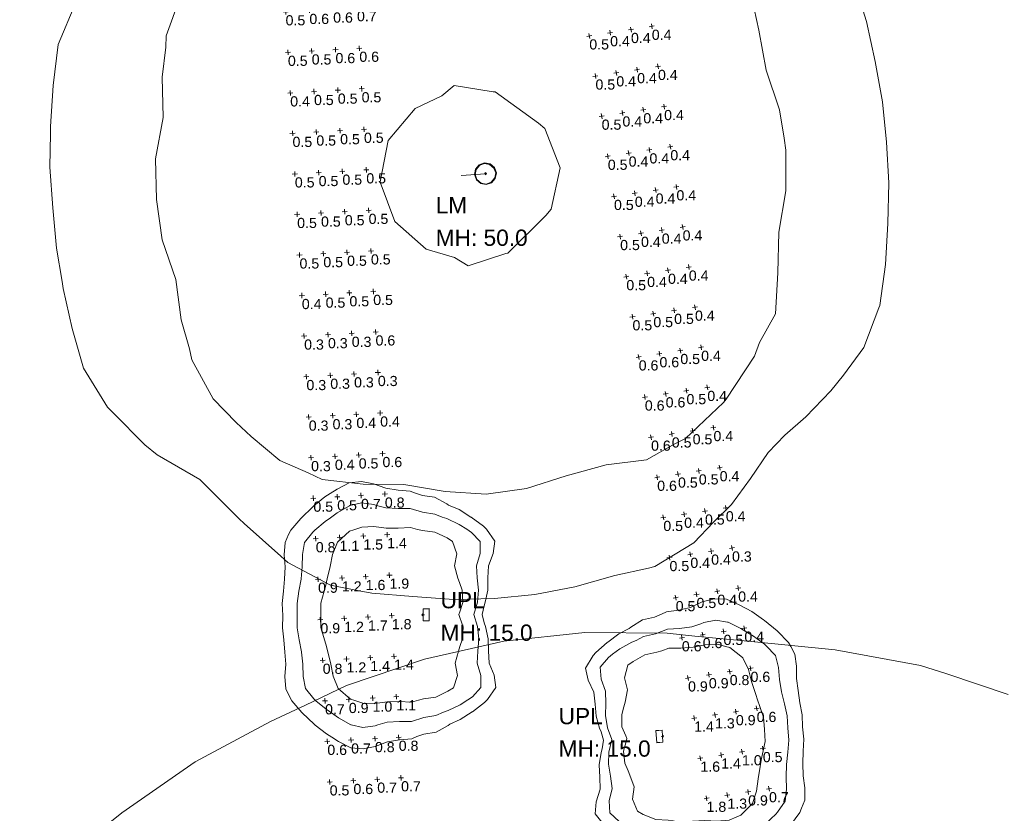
# Model space of a CAD drawing. Extents: x -62 to 9200, y 444 to 4096.
# Tile 26 of 32: x 1755 to 1998, y 3262 to 3457. Entities that reach past the tile are written whole.
import ezdxf

# ---------------------------------------------------------------- set-up
doc = ezdxf.new("R2010")
doc.units = 0
doc.header["$MEASUREMENT"] = 0
for name, color, linetype, lineweight in [('AGI32-Project_1-CALCPTS', 7, 'Continuous', 0), ('AGI32-Project_1-LUMINAIRE', 7, 'Continuous', 0), ('AGI32-Project_1-MARKPOINT', 7, 'Continuous', 0), ('AGI32-Project_1-POLE_PENDANT', 7, 'Continuous', 0), ('AGI32-Project_1-TEMPLATE', 7, 'Continuous', 0)]:
    doc.layers.add(name, color=color, linetype=linetype, lineweight=lineweight)
doc.styles.add('AGI32-Arial', font='arial.ttf')

# ---------------------------------------------------------------- blocks, each defined once
blk = doc.blocks.new('AGI32-IDxl7hnj-Project_1-LUMINAIRE-HM3_Template3')
at = {"layer": 'AGI32-Project_1-TEMPLATE', "color": 1, "linetype": 'ByBlock', "lineweight": 0}
for p, q in [((-40, 223, -100), (-20, 226.01, -100)), ((-20, 226.01, -100), (0, 227.02, -100)), ((0, 227.02, -100), (20, 225.62, -100)), ((20, 225.62, -100), (40, 221.92, -100)), ((-50.84, 220, -100), (-40, 223, -100)), ((40, 221.92, -100), (46.59, 220, -100)), ((-60, 217.53, -100), (-50.84, 220, -100)), ((46.59, 220, -100), (60, 216.27, -100)), ((-80, 211.01, -100), (-60, 217.53, -100)), ((60, 216.27, -100), (80, 210.64, -100)), ((-100, 201.84, -100), (-80, 211.01, -100)), ((80, 210.64, -100), (100, 203.15, -100)), ((-103.32, 200, -100), (-100, 201.84, -100)), ((100, 203.15, -100), (106.01, 200, -100)), ((106.01, 200, -100), (120, 192.35, -100))]:
    blk.add_line(p, q, dxfattribs=at)
blk = doc.blocks.new('AGI32-IDxl7hnj-Project_1-LUMINAIRE-HM3_94')
at = {"layer": 'AGI32-Project_1-TEMPLATE', "color": 7, "linetype": 'ByBlock', "lineweight": 0}
blk.add_blockref('AGI32-IDxl7hnj-Project_1-LUMINAIRE-HM3_Template3', (0, 0), dxfattribs=at)
blk = doc.blocks.new('AGI32-IDxl7hnj-Project_1-LUMINAIRE-UPL_Symbol')
at = {"layer": 'AGI32-Project_1-LUMINAIRE', "color": 7, "linetype": 'ByBlock', "lineweight": 0}
for p, q in [((-0.5, 0.5, 1), (0, 0.5, 1)), ((0, 0.5, 1), (-0.5, 0.5)), ((-0.5, 0.5), (-0.5, 0.5, 1)), ((-0.5, 0.5, 1), (-0.5, 0.5, 1.1)), ((-0.5, 0.5, 1.1), (0, 0.5, 1.1)), ((0, 0.5, 1), (-0.5, 0.5, 1)), ((-0.5, -0.5, 1.1), (-0.5, 0.5, 1.1)), ((-0.5, 0.5, 1.1), (-0.5, 0.5, 1)), ((-0.5, 0.5, 1), (-0.5, -0.5, 1)), ((0, 0.5, 1.1), (-0.5, 0.5, 1.1)), ((-0.5, 0.5, 1.1), (-0.5, -0.5, 1.1)), ((-0.5, -0.49), (-0.5, 0.49)), ((-0.5, 0.49), (0, 0.49)), ((0, 0.49), (-0.5, 0.49)), ((-0.5, 0.49), (0, 0.49, 1)), ((-0.5, -0.49, 1), (-0.5, 0.49, 1)), ((-0.5, 0.49, 1), (-0.5, 0.49)), ((-0.5, 0.49), (-0.5, -0.49)), ((-0.1, 0), (0.1, 0)), ((0, 0.5, 1.1), (0, 0.5, 1)), ((0, 0.5, 1), (0, 0.5, 1.1)), ((0, 0.5, 1.1), (0, -0.5, 1.1)), ((0, -0.5, 1), (0, 0.5, 1)), ((0, -0.5, 1.1), (0, 0.5, 1.1)), ((0, 0.49), (0, 0.49, 1)), ((0, 0.49, 1), (0, -0.49, 1)), ((0, -0.49), (0, 0.49)), ((0, 0.49), (0, -0.49)), ((0, 0.49, 1), (0, 0.49)), ((0, -0.1), (0, 0.1)), ((0, 0.1), (0.1, 0)), ((0, -0.1), (0.1, 0)), ((0, -0.49), (-0.5, -0.49)), ((-0.5, -0.49), (0, -0.49)), ((0, -0.49, 1), (-0.5, -0.49)), ((-0.5, -0.49), (-0.5, -0.49, 1)), ((-0.5, -0.5), (0, -0.5, 1)), ((0, -0.5, 1), (-0.5, -0.5, 1)), ((-0.5, -0.5, 1), (-0.5, -0.5)), ((0, -0.5, 1.1), (-0.5, -0.5, 1.1)), ((-0.5, -0.5, 1.1), (-0.5, -0.5, 1)), ((-0.5, -0.5, 1), (0, -0.5, 1)), ((-0.5, -0.5, 1), (-0.5, -0.5, 1.1)), ((-0.5, -0.5, 1.1), (0, -0.5, 1.1)), ((0, -0.49, 1), (0, -0.49)), ((0, -0.49), (0, -0.49, 1)), ((0, -0.5, 1.1), (0, -0.5, 1)), ((0, -0.5, 1), (0, -0.5, 1.1))]:
    blk.add_line(p, q, dxfattribs=at)
blk = doc.blocks.new('AGI32-IDxl7hnj-Project_1-LUMINAIRE-UPL_100-1')
at = {"layer": 'AGI32-Project_1-LUMINAIRE', "color": 7, "linetype": 'ByBlock', "lineweight": 0, "xscale": 3, "yscale": 3, "zscale": 3}
blk.add_blockref('AGI32-IDxl7hnj-Project_1-LUMINAIRE-UPL_Symbol', (0, 0), dxfattribs=at)
blk = doc.blocks.new('AGI32-IDxl7hnj-Project_1-LUMINAIRE-UPL_100_Labels')
at = {"layer": 'AGI32-Project_1-LUMINAIRE', "color": 7, "linetype": 'ByBlock', "lineweight": 0, "char_height": 4, "attachment_point": 1, "style": 'AGI32-Arial'}
for s, insert in [('UPL', (-25.56, 6.97, 15)), ('MH: 15.0', (-25.56, -1.03, 15))]:
    blk.add_mtext(s, dxfattribs=dict(at, insert=insert))
blk = doc.blocks.new('AGI32-IDxl7hnj-Project_1-LUMINAIRE-UPL_Template4')
at = {"layer": 'AGI32-Project_1-TEMPLATE', "color": 1, "linetype": 'ByBlock', "lineweight": 0}
for p, q in [((9, 31.21, -15), (12, 32.36, -15)), ((12, 32.36, -15), (15, 32.96, -15)), ((15, 32.96, -15), (18, 32.65, -15)), ((18, 32.65, -15), (21, 31.08, -15)), ((-3, 28.92, -15), (0, 29.42, -15)), ((0, 29.42, -15), (1.73, 30, -15)), ((1.73, 30, -15), (3, 30.51, -15)), ((3, 30.51, -15), (6, 30.76, -15)), ((6, 30.76, -15), (9, 31.21, -15)), ((21, 31.08, -15), (22.68, 30, -15)), ((22.68, 30, -15), (24, 29.19, -15)), ((24, 29.19, -15), (26.72, 27, -15)), ((-9, 25.85, -15), (-6.44, 27, -15)), ((-6.44, 27, -15), (-6, 27.32, -15)), ((-6, 27.32, -15), (-3, 28.92, -15)), ((26.72, 27, -15), (27, 26.78, -15)), ((27, 26.78, -15), (29.9, 24, -15)), ((-11.91, 24, -15), (-9, 25.85, -15)), ((-15, 21.71, -15), (-12, 23.96, -15)), ((-12, 23.96, -15), (-11.91, 24, -15)), ((29.9, 24, -15), (30, 23.91, -15)), ((30, 23.91, -15), (32.47, 21, -15)), ((-17.77, 18, -15), (-15.7, 21, -15)), ((-15.7, 21, -15), (-15, 21.71, -15)), ((32.47, 21, -15), (33, 19.94, -15)), ((33, 19.94, -15), (33.9, 18, -15)), ((-17.36, 15, -15), (-17.77, 18, -15)), ((33.9, 18, -15), (34.11, 15, -15)), ((-16.15, 12, -15), (-17.36, 15, -15)), ((34.11, 15, -15), (33.92, 12, -15)), ((-16.01, 9, -15), (-16.15, 12, -15)), ((33.92, 12, -15), (34.08, 9, -15)), ((-15.99, 6, -15), (-16.01, 9, -15)), ((34.08, 9, -15), (34.34, 6, -15)), ((-15.31, 3, -15), (-15.99, 6, -15)), ((34.34, 6, -15), (34.67, 3, -15)), ((-15, 2.09, -15), (-15.31, 3, -15)), ((34.67, 3, -15), (34.54, 0, -15)), ((-14.52, 0, -15), (-15, 2.09, -15)), ((-15, -2.09, -15), (-14.52, 0, -15)), ((34.54, 0, -15), (34.67, -3, -15)), ((-15.31, -3, -15), (-15, -2.09, -15)), ((-15.99, -6, -15), (-15.31, -3, -15)), ((34.67, -3, -15), (34.34, -6, -15)), ((-16.01, -9, -15), (-15.99, -6, -15)), ((34.34, -6, -15), (34.08, -9, -15)), ((-16.15, -12, -15), (-16.01, -9, -15)), ((34.08, -9, -15), (33.92, -12, -15)), ((-17.36, -15, -15), (-16.15, -12, -15)), ((33.92, -12, -15), (34.11, -15, -15)), ((-17.77, -18, -15), (-17.36, -15, -15)), ((34.11, -15, -15), (33.9, -18, -15)), ((-15.7, -21, -15), (-17.77, -18, -15)), ((33.9, -18, -15), (33, -19.94, -15)), ((-15, -21.71, -15), (-15.7, -21, -15)), ((-12, -23.96, -15), (-15, -21.71, -15)), ((32.47, -21, -15), (30, -23.91, -15)), ((33, -19.94, -15), (32.47, -21, -15)), ((-11.91, -24, -15), (-12, -23.96, -15)), ((-9, -25.85, -15), (-11.91, -24, -15)), ((29.9, -24, -15), (27, -26.78, -15)), ((30, -23.91, -15), (29.9, -24, -15)), ((-6.44, -27, -15), (-9, -25.85, -15)), ((-6, -27.32, -15), (-6.44, -27, -15)), ((-3, -28.92, -15), (-6, -27.32, -15)), ((0, -29.42, -15), (-3, -28.92, -15)), ((26.72, -27, -15), (24, -29.19, -15)), ((27, -26.78, -15), (26.72, -27, -15)), ((1.73, -30, -15), (0, -29.42, -15)), ((3, -30.51, -15), (1.73, -30, -15)), ((6, -30.76, -15), (3, -30.51, -15)), ((9, -31.21, -15), (6, -30.76, -15)), ((12, -32.36, -15), (9, -31.21, -15)), ((21, -31.08, -15), (18, -32.65, -15)), ((22.68, -30, -15), (21, -31.08, -15)), ((24, -29.19, -15), (22.68, -30, -15)), ((15, -32.96, -15), (12, -32.36, -15)), ((18, -32.65, -15), (15, -32.96, -15))]:
    blk.add_line(p, q, dxfattribs=at)
at = {"layer": 'AGI32-Project_1-TEMPLATE', "color": 5, "linetype": 'ByBlock', "lineweight": 0}
for p, q in [((9, 26.43, -15), (11.31, 27, -15)), ((11.31, 27, -15), (12, 27.26, -15)), ((12, 27.26, -15), (15, 27.67, -15)), ((15, 27.67, -15), (17.88, 27, -15)), ((17.88, 27, -15), (18, 26.98, -15)), ((18, 26.98, -15), (21, 25.23, -15)), ((-4.85, 24, -15), (-3, 24.79, -15)), ((-3, 24.79, -15), (0, 25.27, -15)), ((0, 25.27, -15), (3, 26.24, -15)), ((3, 26.24, -15), (6, 26.22, -15)), ((6, 26.22, -15), (9, 26.43, -15)), ((21, 25.23, -15), (22.68, 24, -15)), ((-10.91, 21, -15), (-9, 22.22, -15)), ((-9, 22.22, -15), (-6, 23.65, -15)), ((-6, 23.65, -15), (-4.85, 24, -15)), ((22.68, 24, -15), (24, 23.12, -15)), ((24, 23.12, -15), (26.56, 21, -15)), ((-14.14, 18, -15), (-12, 20.24, -15)), ((-12, 20.24, -15), (-10.91, 21, -15)), ((26.56, 21, -15), (27, 20.53, -15)), ((27, 20.53, -15), (29.11, 18, -15)), ((-14.14, 15, -15), (-14.14, 18, -15)), ((29.11, 18, -15), (29.62, 15, -15)), ((-13.21, 12, -15), (-14.14, 15, -15)), ((29.62, 15, -15), (29.71, 12, -15)), ((-13.38, 9, -15), (-13.21, 12, -15)), ((29.71, 12, -15), (29.99, 9, -15)), ((-13.68, 6, -15), (-13.38, 9, -15)), ((29.99, 9, -15), (30, 8.94, -15)), ((30, 8.94, -15), (30.55, 6, -15)), ((-13.39, 3, -15), (-13.68, 6, -15)), ((30.55, 6, -15), (31.02, 3, -15)), ((-12.46, 0, -15), (-13.39, 3, -15)), ((31.02, 3, -15), (30.98, 0, -15)), ((-13.39, -3, -15), (-12.46, 0, -15)), ((30.98, 0, -15), (31.02, -3, -15)), ((-13.68, -6, -15), (-13.39, -3, -15)), ((31.02, -3, -15), (30.55, -6, -15)), ((-13.38, -9, -15), (-13.68, -6, -15)), ((30.55, -6, -15), (30, -8.94, -15)), ((-13.21, -12, -15), (-13.38, -9, -15)), ((29.99, -9, -15), (29.71, -12, -15)), ((30, -8.94, -15), (29.99, -9, -15)), ((-14.14, -15, -15), (-13.21, -12, -15)), ((29.71, -12, -15), (29.62, -15, -15)), ((-14.14, -18, -15), (-14.14, -15, -15)), ((29.62, -15, -15), (29.11, -18, -15)), ((-12, -20.24, -15), (-14.14, -18, -15)), ((29.11, -18, -15), (27, -20.53, -15)), ((-10.91, -21, -15), (-12, -20.24, -15)), ((-9, -22.22, -15), (-10.91, -21, -15)), ((26.56, -21, -15), (24, -23.12, -15)), ((27, -20.53, -15), (26.56, -21, -15)), ((-6, -23.65, -15), (-9, -22.22, -15)), ((-4.85, -24, -15), (-6, -23.65, -15)), ((-3, -24.79, -15), (-4.85, -24, -15)), ((22.68, -24, -15), (21, -25.23, -15)), ((24, -23.12, -15), (22.68, -24, -15)), ((0, -25.27, -15), (-3, -24.79, -15)), ((3, -26.24, -15), (0, -25.27, -15)), ((6, -26.22, -15), (3, -26.24, -15)), ((9, -26.43, -15), (6, -26.22, -15)), ((11.31, -27, -15), (9, -26.43, -15)), ((21, -25.23, -15), (18, -26.98, -15)), ((12, -27.26, -15), (11.31, -27, -15)), ((15, -27.67, -15), (12, -27.26, -15)), ((17.88, -27, -15), (15, -27.67, -15)), ((18, -26.98, -15), (17.88, -27, -15))]:
    blk.add_line(p, q, dxfattribs=at)
at = {"layer": 'AGI32-Project_1-TEMPLATE', "color": 3, "linetype": 'ByBlock', "lineweight": 0}
for p, q in [((-6, 18.88, -15), (-3, 20.31, -15)), ((-3, 20.31, -15), (0, 20.73, -15)), ((0, 20.73, -15), (1.25, 21, -15)), ((1.25, 21, -15), (3, 21.53, -15)), ((3, 21.53, -15), (6, 21.35, -15)), ((6, 21.35, -15), (9, 21.37, -15)), ((9, 21.37, -15), (12, 21.78, -15)), ((12, 21.78, -15), (15, 21.7, -15)), ((15, 21.7, -15), (16.98, 21, -15)), ((16.98, 21, -15), (18, 20.69, -15)), ((18, 20.69, -15), (21, 18.01, -15)), ((-8.36, 15, -15), (-7.35, 18, -15)), ((-7.35, 18, -15), (-6, 18.88, -15)), ((21, 18.01, -15), (21.01, 18, -15)), ((21.01, 18, -15), (22.24, 15, -15)), ((-7.79, 12, -15), (-8.36, 15, -15)), ((22.24, 15, -15), (22.8, 12, -15)), ((-8.62, 9, -15), (-7.79, 12, -15)), ((22.8, 12, -15), (23.55, 9, -15)), ((-9.64, 6, -15), (-9, 7.9, -15)), ((-9, 7.9, -15), (-8.62, 9, -15)), ((23.55, 9, -15), (24, 7.12, -15)), ((-9.82, 3, -15), (-9.64, 6, -15)), ((24, 7.12, -15), (24.33, 6, -15)), ((24.33, 6, -15), (25.17, 3, -15)), ((-9, 0.69, -15), (-9.82, 3, -15)), ((25.17, 3, -15), (25.18, 0, -15)), ((-8.78, 0, -15), (-9, 0.69, -15)), ((-9, -0.69, -15), (-8.78, 0, -15)), ((25.18, 0, -15), (25.17, -3, -15)), ((-9.82, -3, -15), (-9, -0.69, -15)), ((-9.64, -6, -15), (-9.82, -3, -15)), ((25.17, -3, -15), (24.33, -6, -15)), ((-9, -7.9, -15), (-9.64, -6, -15)), ((24, -7.12, -15), (23.55, -9, -15)), ((24.33, -6, -15), (24, -7.12, -15)), ((-8.62, -9, -15), (-9, -7.9, -15)), ((-7.79, -12, -15), (-8.62, -9, -15)), ((23.55, -9, -15), (22.8, -12, -15)), ((-8.36, -15, -15), (-7.79, -12, -15)), ((22.8, -12, -15), (22.24, -15, -15)), ((-7.35, -18, -15), (-8.36, -15, -15)), ((22.24, -15, -15), (21.01, -18, -15)), ((-6, -18.88, -15), (-7.35, -18, -15)), ((-3, -20.31, -15), (-6, -18.88, -15)), ((21, -18.01, -15), (18, -20.69, -15)), ((21.01, -18, -15), (21, -18.01, -15)), ((0, -20.73, -15), (-3, -20.31, -15)), ((1.25, -21, -15), (0, -20.73, -15)), ((3, -21.53, -15), (1.25, -21, -15)), ((6, -21.35, -15), (3, -21.53, -15)), ((9, -21.37, -15), (6, -21.35, -15)), ((12, -21.78, -15), (9, -21.37, -15)), ((15, -21.7, -15), (12, -21.78, -15)), ((16.98, -21, -15), (15, -21.7, -15)), ((18, -20.69, -15), (16.98, -21, -15))]:
    blk.add_line(p, q, dxfattribs=at)
blk = doc.blocks.new('AGI32-IDxl7hnj-Project_1-LUMINAIRE-UPL_100')
at = {"layer": 'AGI32-Project_1-LUMINAIRE', "color": 7, "linetype": 'ByBlock', "lineweight": 0, "rotation": 356.1849966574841}
blk.add_blockref('AGI32-IDxl7hnj-Project_1-LUMINAIRE-UPL_100_Labels', (0, 0, -15), dxfattribs=at)
at = {"layer": 'AGI32-Project_1-LUMINAIRE', "color": 7, "linetype": 'ByBlock', "lineweight": 0}
blk.add_blockref('AGI32-IDxl7hnj-Project_1-LUMINAIRE-UPL_100-1', (0, 0), dxfattribs=at)
at = {"layer": 'AGI32-Project_1-TEMPLATE', "color": 7, "linetype": 'ByBlock', "lineweight": 0}
blk.add_blockref('AGI32-IDxl7hnj-Project_1-LUMINAIRE-UPL_Template4', (0, 0), dxfattribs=at)
blk = doc.blocks.new('AGI32-IDxl7hnj-Project_1-LUMINAIRE-UPL_98-1')
at = {"layer": 'AGI32-Project_1-LUMINAIRE', "color": 7, "linetype": 'ByBlock', "lineweight": 0, "xscale": 3, "yscale": 3, "zscale": 3}
blk.add_blockref('AGI32-IDxl7hnj-Project_1-LUMINAIRE-UPL_Symbol', (0, 0), dxfattribs=at)
blk = doc.blocks.new('AGI32-IDxl7hnj-Project_1-LUMINAIRE-UPL_98_Labels')
at = {"layer": 'AGI32-Project_1-LUMINAIRE', "color": 7, "linetype": 'ByBlock', "lineweight": 0, "char_height": 4, "attachment_point": 1, "style": 'AGI32-Arial'}
for s, insert in [('UPL', (4.29, 5.6, 15)), ('MH: 15.0', (4.29, -2.4, 15))]:
    blk.add_mtext(s, dxfattribs=dict(at, insert=insert))
blk = doc.blocks.new('AGI32-IDxl7hnj-Project_1-LUMINAIRE-UPL_98')
at = {"layer": 'AGI32-Project_1-LUMINAIRE', "color": 7, "linetype": 'ByBlock', "lineweight": 0, "rotation": 179.662839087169}
blk.add_blockref('AGI32-IDxl7hnj-Project_1-LUMINAIRE-UPL_98_Labels', (0, 0, -15), dxfattribs=at)
at = {"layer": 'AGI32-Project_1-LUMINAIRE', "color": 7, "linetype": 'ByBlock', "lineweight": 0}
blk.add_blockref('AGI32-IDxl7hnj-Project_1-LUMINAIRE-UPL_98-1', (0, 0), dxfattribs=at)
at = {"layer": 'AGI32-Project_1-TEMPLATE', "color": 7, "linetype": 'ByBlock', "lineweight": 0}
blk.add_blockref('AGI32-IDxl7hnj-Project_1-LUMINAIRE-UPL_Template4', (0, 0), dxfattribs=at)
blk = doc.blocks.new('AGI32-IDxl7hnj-Project_1-LUMINAIRE-LM_Symbol')
at = {"layer": 'AGI32-Project_1-LUMINAIRE', "color": 7, "linetype": 'ByBlock', "lineweight": 0}
for p, q in [((0, 0.9, 0.3), (-0.45, 0.779, 0.3)), ((0, 0.9), (-0.45, 0.779)), ((-0.45, 0.779, 0.3), (0, 0.9, 0.3)), ((0, 0.855), (-0.405, 0.734)), ((0.45, 0.779, 0.3), (0, 0.9, 0.3)), ((0.45, 0.779), (0, 0.9)), ((0, 0.9), (0, 0.9, 0.3)), ((0, 0.9, 0.3), (0.45, 0.779, 0.3)), ((0, 0.9, 0.3), (0, 0.9)), ((0.405, 0.734), (0, 0.855)), ((-0.779, 0.45, 0.3), (-0.9, 0, 0.3)), ((-0.779, 0.45), (-0.9, 0)), ((-0.9, 0, 0.3), (-0.779, 0.45, 0.3)), ((-0.9, 0, 0.3), (-0.779, -0.45, 0.3)), ((-0.9, 0), (-0.9, 0, 0.3)), ((-0.9, 0), (-0.779, -0.45)), ((-0.779, -0.45, 0.3), (-0.9, 0, 0.3)), ((-0.9, 0, 0.3), (-0.9, 0)), ((-0.734, 0.405), (-0.855, 0)), ((-0.855, 0), (-0.734, -0.405)), ((-0.45, 0.779, 0.3), (-0.779, 0.45, 0.3)), ((-0.45, 0.779), (-0.779, 0.45)), ((-0.779, 0.45, 0.3), (-0.45, 0.779, 0.3)), ((-0.779, 0.45), (-0.779, 0.45, 0.3)), ((-0.779, 0.45, 0.3), (-0.779, 0.45)), ((-0.405, 0.734), (-0.734, 0.405)), ((-0.45, 0.779), (-0.45, 0.779, 0.3)), ((-0.45, 0.779, 0.3), (-0.45, 0.779)), ((-0.1, 0), (0.1, 0)), ((0, -0.1), (0, 0.1)), ((0, 0.1), (0.1, 0)), ((0, -0.1), (0.1, 0)), ((0.734, 0.405), (0.405, 0.734)), ((0.779, 0.45, 0.3), (0.45, 0.779, 0.3)), ((0.779, 0.45), (0.45, 0.779)), ((0.45, 0.779), (0.45, 0.779, 0.3)), ((0.45, 0.779, 0.3), (0.779, 0.45, 0.3)), ((0.45, 0.779, 0.3), (0.45, 0.779)), ((0.855, 0), (0.734, 0.405)), ((0.734, -0.405), (0.855, 0)), ((0.9, 0, 0.3), (0.779, 0.45, 0.3)), ((0.9, 0), (0.779, 0.45)), ((0.779, 0.45), (0.779, 0.45, 0.3)), ((0.779, 0.45, 0.3), (0.9, 0, 0.3)), ((0.779, 0.45, 0.3), (0.779, 0.45)), ((0.779, -0.45, 0.3), (0.9, 0, 0.3)), ((0.779, -0.45), (0.9, 0)), ((0.9, 0, 0.3), (0.779, -0.45, 0.3)), ((0.9, 0, 0.3), (0.9, 0)), ((0.9, 0), (0.9, 0, 0.3)), ((-0.779, -0.45, 0.3), (-0.45, -0.779, 0.3)), ((-0.779, -0.45), (-0.779, -0.45, 0.3)), ((-0.779, -0.45), (-0.45, -0.779)), ((-0.45, -0.779, 0.3), (-0.779, -0.45, 0.3)), ((-0.779, -0.45, 0.3), (-0.779, -0.45)), ((-0.734, -0.405), (-0.405, -0.734)), ((-0.45, -0.779, 0.3), (0, -0.9, 0.3)), ((-0.45, -0.779), (-0.45, -0.779, 0.3)), ((-0.45, -0.779), (0, -0.9)), ((0, -0.9, 0.3), (-0.45, -0.779, 0.3)), ((-0.45, -0.779, 0.3), (-0.45, -0.779)), ((-0.405, -0.734), (0, -0.855)), ((0, -0.855), (0.405, -0.734)), ((0, -0.9, 0.3), (0.45, -0.779, 0.3)), ((0, -0.9), (0.45, -0.779)), ((0.45, -0.779, 0.3), (0, -0.9, 0.3)), ((0.405, -0.734), (0.734, -0.405)), ((0.45, -0.779, 0.3), (0.779, -0.45, 0.3)), ((0.45, -0.779), (0.779, -0.45)), ((0.779, -0.45, 0.3), (0.45, -0.779, 0.3)), ((0.45, -0.779), (0.45, -0.779, 0.3)), ((0.45, -0.779, 0.3), (0.45, -0.779)), ((0.779, -0.45), (0.779, -0.45, 0.3)), ((0.779, -0.45, 0.3), (0.779, -0.45)), ((0, -0.9), (0, -0.9, 0.3)), ((0, -0.9, 0.3), (0, -0.9))]:
    blk.add_line(p, q, dxfattribs=at)
blk = doc.blocks.new('AGI32-IDxl7hnj-Project_1-LUMINAIRE-LM_120-1')
at = {"layer": 'AGI32-Project_1-LUMINAIRE', "color": 7, "linetype": 'ByBlock', "lineweight": 0, "xscale": 3, "yscale": 3, "zscale": 3}
blk.add_blockref('AGI32-IDxl7hnj-Project_1-LUMINAIRE-LM_Symbol', (0, 0), dxfattribs=at)
blk = doc.blocks.new('AGI32-IDxl7hnj-Project_1-LUMINAIRE-LM_120_Labels')
at = {"layer": 'AGI32-Project_1-LUMINAIRE', "color": 7, "linetype": 'ByBlock', "lineweight": 0, "char_height": 4, "attachment_point": 1, "style": 'AGI32-Arial'}
for s, insert in [('LM', (-6.27, -5.29, 50)), ('MH: 50.0', (-6.27, -13.29, 50))]:
    blk.add_mtext(s, dxfattribs=dict(at, insert=insert))
blk = doc.blocks.new('AGI32-IDxl7hnj-Project_1-LUMINAIRE-LM_Template5')
at = {"layer": 'AGI32-Project_1-TEMPLATE', "color": 1, "linetype": 'ByBlock', "lineweight": 0}
for p, q in [((-10, 103.98, -50), (0, 104.49, -50)), ((0, 104.49, -50), (10, 104.29, -50)), ((10, 104.29, -50), (20, 103.2, -50)), ((-30, 100.8, -50), (-20, 102.42, -50)), ((-20, 102.42, -50), (-10, 103.98, -50)), ((20, 103.2, -50), (30, 101.14, -50)), ((-40, 98.04, -50), (-33.06, 99.99, -50)), ((-33.06, 99.99, -50), (-30, 100.8, -50)), ((30, 101.14, -50), (38.43, 99.99, -50)), ((38.43, 99.99, -50), (40, 99.76, -50)), ((40, 99.76, -50), (49.99, 94.67, -50)), ((-50, 91.62, -50), (-40, 98.04, -50)), ((49.99, 94.67, -50), (55.24, 89.99, -50)), ((-59.99, 81.21, -50), (-51.62, 89.99, -50)), ((-51.62, 89.99, -50), (-50, 91.62, -50)), ((55.24, 89.99, -50), (59.99, 85.95, -50)), ((59.99, 85.95, -50), (65.21, 79.99, -50)), ((-61.12, 79.99, -50), (-59.99, 81.21, -50)), ((-69.59, 69.99, -50), (-61.12, 79.99, -50)), ((65.21, 79.99, -50), (69.99, 73.94, -50)), ((69.99, 73.94, -50), (74.48, 69.99, -50)), ((-79.99, 62.72, -50), (-69.99, 69.55, -50)), ((-69.99, 69.55, -50), (-69.59, 69.99, -50)), ((74.48, 69.99, -50), (79.99, 65.9, -50)), ((79.99, 65.9, -50), (86.57, 59.99, -50)), ((-82.81, 59.99, -50), (-79.99, 62.72, -50)), ((-89.99, 51.49, -50), (-82.81, 59.99, -50)), ((86.57, 59.99, -50), (89.99, 56.41, -50)), ((89.99, 56.41, -50), (95.51, 49.99, -50)), ((-91.24, 49.99, -50), (-89.99, 51.49, -50)), ((-96.4, 40, -50), (-91.24, 49.99, -50)), ((95.51, 49.99, -50), (99.99, 40.51, -50)), ((-98.43, 30, -50), (-96.4, 40, -50)), ((99.99, 40.51, -50), (100.24, 40, -50)), ((100.24, 40, -50), (102.48, 30, -50)), ((-99.84, 20, -50), (-98.43, 30, -50)), ((102.48, 30, -50), (103.85, 20, -50)), ((-99.99, 18.3, -50), (-99.84, 20, -50)), ((103.85, 20, -50), (104.85, 10, -50)), ((-100.76, 10, -50), (-99.99, 18.3, -50)), ((-100.81, 0, -50), (-100.76, 10, -50)), ((104.85, 10, -50), (105.06, 0, -50)), ((-100.76, -10, -50), (-100.81, 0, -50)), ((105.06, 0, -50), (104.85, -10, -50)), ((-99.99, -18.3, -50), (-100.76, -10, -50)), ((104.85, -10, -50), (103.85, -20, -50)), ((-99.84, -20, -50), (-99.99, -18.3, -50)), ((-98.43, -30, -50), (-99.84, -20, -50)), ((103.85, -20, -50), (102.48, -30, -50)), ((-96.4, -40, -50), (-98.43, -30, -50)), ((102.48, -30, -50), (100.24, -40, -50)), ((-91.24, -50, -50), (-96.4, -40, -50)), ((99.99, -40.51, -50), (95.51, -50, -50)), ((100.24, -40, -50), (99.99, -40.51, -50)), ((-89.99, -51.49, -50), (-91.24, -50, -50)), ((95.51, -50, -50), (89.99, -56.41, -50)), ((-82.81, -59.99, -50), (-89.99, -51.49, -50)), ((89.99, -56.41, -50), (86.57, -59.99, -50)), ((-79.99, -62.72, -50), (-82.81, -59.99, -50)), ((86.57, -59.99, -50), (79.99, -65.9, -50)), ((-69.99, -69.55, -50), (-79.99, -62.72, -50)), ((79.99, -65.9, -50), (74.48, -69.99, -50)), ((-69.59, -69.99, -50), (-69.99, -69.55, -50)), ((-61.12, -79.99, -50), (-69.59, -69.99, -50)), ((74.48, -69.99, -50), (69.99, -73.94, -50)), ((69.99, -73.94, -50), (65.21, -79.99, -50)), ((-59.99, -81.21, -50), (-61.12, -79.99, -50)), ((65.21, -79.99, -50), (59.99, -85.95, -50)), ((-51.62, -89.99, -50), (-59.99, -81.21, -50)), ((59.99, -85.95, -50), (55.24, -89.99, -50)), ((-50, -91.62, -50), (-51.62, -89.99, -50)), ((-40, -98.04, -50), (-50, -91.62, -50)), ((55.24, -89.99, -50), (49.99, -94.67, -50)), ((49.99, -94.67, -50), (40, -99.76, -50)), ((-33.06, -99.99, -50), (-40, -98.04, -50)), ((-30, -100.8, -50), (-33.06, -99.99, -50)), ((-20, -102.42, -50), (-30, -100.8, -50)), ((30, -101.14, -50), (20, -103.2, -50)), ((38.43, -99.99, -50), (30, -101.14, -50)), ((40, -99.76, -50), (38.43, -99.99, -50)), ((-10, -103.98, -50), (-20, -102.42, -50)), ((0, -104.49, -50), (-10, -103.98, -50)), ((20, -103.2, -50), (10, -104.29, -50)), ((10, -104.29, -50), (0, -104.49, -50))]:
    blk.add_line(p, q, dxfattribs=at)
at = {"layer": 'AGI32-Project_1-TEMPLATE', "color": 5, "linetype": 'ByBlock', "lineweight": 0}
for p, q in [((-10, 77.29, -50), (0, 78.66, -50)), ((0, 78.66, -50), (10, 78.07, -50)), ((10, 78.07, -50), (20, 75.77, -50)), ((-20, 74.77, -50), (-10, 77.29, -50)), ((20, 75.77, -50), (30, 73.81, -50)), ((-40, 71.96, -50), (-30, 73.9, -50)), ((-30, 73.9, -50), (-20, 74.77, -50)), ((30, 73.81, -50), (40, 73.39, -50)), ((40, 73.39, -50), (47.27, 69.99, -50)), ((-43.31, 69.99, -50), (-40, 71.96, -50)), ((-50, 66.45, -50), (-43.31, 69.99, -50)), ((47.27, 69.99, -50), (49.99, 68.91, -50)), ((49.99, 68.91, -50), (59.99, 60.76, -50)), ((-56.6, 59.99, -50), (-50, 66.45, -50)), ((59.99, 60.76, -50), (60.71, 59.99, -50)), ((-59.99, 56.25, -50), (-56.6, 59.99, -50)), ((60.71, 59.99, -50), (68.55, 49.99, -50)), ((-65.16, 49.99, -50), (-59.99, 56.25, -50)), ((-69.66, 40, -50), (-65.16, 49.99, -50)), ((68.55, 49.99, -50), (69.99, 46.71, -50)), ((69.99, 46.71, -50), (74.5, 40, -50)), ((-69.99, 37.29, -50), (-69.66, 40, -50)), ((74.5, 40, -50), (75.9, 30, -50)), ((-71.5, 30, -50), (-69.99, 37.29, -50)), ((-72.01, 20, -50), (-71.5, 30, -50)), ((75.9, 30, -50), (76.91, 20, -50)), ((-74.66, 10, -50), (-72.01, 20, -50)), ((76.91, 20, -50), (79.41, 10, -50)), ((-75.26, 0, -50), (-74.66, 10, -50)), ((79.41, 10, -50), (79.99, 3, -50)), ((79.99, 3, -50), (80.17, 0, -50)), ((-74.66, -10, -50), (-75.26, 0, -50)), ((80.17, 0, -50), (79.99, -3, -50)), ((79.99, -3, -50), (79.41, -10, -50)), ((-72.01, -20, -50), (-74.66, -10, -50)), ((79.41, -10, -50), (76.91, -20, -50)), ((-71.5, -30, -50), (-72.01, -20, -50)), ((76.91, -20, -50), (75.9, -30, -50)), ((-69.99, -37.29, -50), (-71.5, -30, -50)), ((75.9, -30, -50), (74.5, -40, -50)), ((-69.66, -40, -50), (-69.99, -37.29, -50)), ((-65.16, -50, -50), (-69.66, -40, -50)), ((74.5, -40, -50), (69.99, -46.71, -50)), ((69.99, -46.71, -50), (68.55, -50, -50)), ((-59.99, -56.25, -50), (-65.16, -50, -50)), ((68.55, -50, -50), (60.71, -59.99, -50)), ((-56.6, -59.99, -50), (-59.99, -56.25, -50)), ((-50, -66.45, -50), (-56.6, -59.99, -50)), ((60.71, -59.99, -50), (59.99, -60.76, -50)), ((59.99, -60.76, -50), (49.99, -68.91, -50)), ((-43.31, -69.99, -50), (-50, -66.45, -50)), ((-40, -71.96, -50), (-43.31, -69.99, -50)), ((47.27, -69.99, -50), (40, -73.39, -50)), ((49.99, -68.91, -50), (47.27, -69.99, -50)), ((-30, -73.9, -50), (-40, -71.96, -50)), ((-20, -74.77, -50), (-30, -73.9, -50)), ((-10, -77.29, -50), (-20, -74.77, -50)), ((30, -73.81, -50), (20, -75.77, -50)), ((40, -73.39, -50), (30, -73.81, -50)), ((0, -78.66, -50), (-10, -77.29, -50)), ((20, -75.77, -50), (10, -78.07, -50)), ((10, -78.07, -50), (0, -78.66, -50))]:
    blk.add_line(p, q, dxfattribs=at)
at = {"layer": 'AGI32-Project_1-TEMPLATE', "color": 3, "linetype": 'ByBlock', "lineweight": 0}
for p, q in [((-3.19, 20, -50), (0, 22.3, -50)), ((0, 22.3, -50), (9.5, 20, -50)), ((-10, 17.37, -50), (-3.19, 20, -50)), ((9.5, 20, -50), (10, 19.93, -50)), ((10, 19.93, -50), (20, 11.38, -50)), ((-17.19, 10, -50), (-10, 17.37, -50)), ((-20, 0.06, -50), (-17.19, 10, -50)), ((20, 11.38, -50), (21.44, 10, -50)), ((21.44, 10, -50), (24.47, 0, -50)), ((-20.06, 0, -50), (-20, 0.06, -50)), ((-20, -0.06, -50), (-20.06, 0, -50)), ((-17.19, -10, -50), (-20, -0.06, -50)), ((24.47, 0, -50), (21.44, -10, -50)), ((-10, -17.37, -50), (-17.19, -10, -50)), ((20, -11.38, -50), (10, -19.93, -50)), ((21.44, -10, -50), (20, -11.38, -50)), ((-3.19, -20, -50), (-10, -17.37, -50)), ((0, -22.3, -50), (-3.19, -20, -50)), ((9.5, -20, -50), (0, -22.3, -50)), ((10, -19.93, -50), (9.5, -20, -50))]:
    blk.add_line(p, q, dxfattribs=at)
blk = doc.blocks.new('AGI32-IDxl7hnj-Project_1-LUMINAIRE-LM_120')
at = {"layer": 'AGI32-Project_1-POLE_PENDANT', "color": 7, "linetype": 'ByBlock', "lineweight": 0}
for q in [(6, 0), (0, 0, -50)]:
    blk.add_line((0, 0), q, dxfattribs=at)
at = {"layer": 'AGI32-Project_1-LUMINAIRE', "color": 7, "linetype": 'ByBlock', "lineweight": 0}
blk.add_blockref('AGI32-IDxl7hnj-Project_1-LUMINAIRE-LM_120-1', (6, 0), dxfattribs=at)
at = {"layer": 'AGI32-Project_1-LUMINAIRE', "color": 7, "linetype": 'ByBlock', "lineweight": 0, "rotation": 355.4999961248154}
blk.add_blockref('AGI32-IDxl7hnj-Project_1-LUMINAIRE-LM_120_Labels', (0, 0, -50), dxfattribs=at)
at = {"layer": 'AGI32-Project_1-TEMPLATE', "color": 7, "linetype": 'ByBlock', "lineweight": 0}
blk.add_blockref('AGI32-IDxl7hnj-Project_1-LUMINAIRE-LM_Template5', (0, 0), dxfattribs=at)
blk = doc.blocks.new('AGI32-IDxl7hnj-MARKPOINT')
at = {"layer": 'AGI32-Project_1-MARKPOINT', "color": 0, "linetype": 'Continuous', "lineweight": 0}
for p, q in [((-0.125, 0), (0.125, 0)), ((0, -0.125), (0, 0.125))]:
    blk.add_line(p, q, dxfattribs=at)
blk = doc.blocks.new('AGI32-IDxl7hnj-Project_1-CALCPTS-US 23 NB - STA 710+00 TO STA 712+00_Luminance')
at = {"layer": 'AGI32-Project_1-MARKPOINT', "color": 154, "linetype": 'Continuous', "lineweight": 0, "xscale": 5.000000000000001, "yscale": 5.000000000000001, "zscale": 5.000000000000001, "rotation": 98.73808399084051}
for p in [(1900.76, 3454.05), (1905.89, 3454.84), (1911.02, 3455.63), (1895.63, 3453.26), (1907.41, 3444.96), (1912.54, 3445.74), (1897.15, 3443.38), (1902.28, 3444.17), (1908.93, 3435.07), (1914.06, 3435.86), (1898.67, 3433.5), (1903.8, 3434.28), (1910.45, 3425.19), (1915.58, 3425.98), (1900.19, 3423.61), (1905.32, 3424.4), (1911.97, 3415.3), (1917.09, 3416.09), (1901.71, 3413.73), (1906.84, 3414.52), (1918.61, 3406.21), (1903.23, 3403.84), (1908.36, 3404.63), (1913.48, 3405.42), (1920.13, 3396.32), (1904.75, 3393.96), (1909.88, 3394.75), (1915.01, 3395.54), (1921.65, 3386.44), (1906.27, 3384.08), (1911.4, 3384.86), (1916.52, 3385.65), (1923.17, 3376.56), (1907.79, 3374.19), (1912.91, 3374.98), (1918.04, 3375.77), (1914.43, 3365.1), (1919.56, 3365.89), (1924.69, 3366.67), (1909.31, 3364.31), (1915.95, 3355.21), (1921.08, 3356), (1926.21, 3356.79), (1910.83, 3354.43), (1917.47, 3345.33), (1922.6, 3346.12), (1927.73, 3346.91), (1912.35, 3344.54), (1918.99, 3335.45), (1924.12, 3336.23), (1929.25, 3337.02), (1913.86, 3334.66), (1920.51, 3325.56), (1925.64, 3326.35), (1930.77, 3327.14), (1915.38, 3324.77), (1927.16, 3316.47), (1932.29, 3317.25), (1916.9, 3314.89), (1922.03, 3315.68), (1928.68, 3306.58), (1933.81, 3307.37), (1918.42, 3305.01), (1923.55, 3305.79), (1930.2, 3296.7), (1935.33, 3297.49), (1919.94, 3295.12), (1925.07, 3295.91), (1931.72, 3286.81), (1936.84, 3287.6), (1921.46, 3285.24), (1926.59, 3286.03), (1938.36, 3277.72), (1922.98, 3275.35), (1928.11, 3276.14), (1933.23, 3276.93), (1939.88, 3267.83), (1924.5, 3265.47), (1929.63, 3266.26), (1934.75, 3267.05), (1941.4, 3257.95), (1926.02, 3255.59), (1931.15, 3256.37), (1936.27, 3257.16)]:
    blk.add_blockref('AGI32-IDxl7hnj-MARKPOINT', p, dxfattribs=at)
at = {"layer": 'AGI32-Project_1-CALCPTS', "color": 154, "linetype": 'Continuous', "lineweight": 0, "char_height": 2.5, "attachment_point": 1, "style": 'AGI32-Arial'}
for s, insert in [('0.4', (1911.02, 3454.8)), ('0.5', (1895.63, 3452.43)), ('0.4', (1900.76, 3453.22)), ('0.4', (1905.89, 3454.01)), ('0.4', (1902.28, 3443.33)), ('0.4', (1907.41, 3444.12)), ('0.4', (1912.54, 3444.91)), ('0.5', (1897.15, 3442.55)), ('0.4', (1903.8, 3433.45)), ('0.4', (1908.93, 3434.24)), ('0.4', (1914.06, 3435.03)), ('0.5', (1898.67, 3432.66)), ('0.4', (1905.32, 3423.57)), ('0.4', (1910.45, 3424.36)), ('0.4', (1915.58, 3425.14)), ('0.5', (1900.19, 3422.78)), ('0.4', (1906.84, 3413.68)), ('0.4', (1911.97, 3414.47)), ('0.4', (1917.09, 3415.26)), ('0.5', (1901.71, 3412.89)), ('0.4', (1908.36, 3403.8)), ('0.4', (1913.48, 3404.59)), ('0.4', (1918.61, 3405.38)), ('0.5', (1903.23, 3403.01)), ('0.4', (1915.01, 3394.7)), ('0.4', (1920.13, 3395.49)), ('0.5', (1904.75, 3393.13)), ('0.4', (1909.88, 3393.92)), ('0.5', (1916.52, 3384.82)), ('0.4', (1921.65, 3385.61)), ('0.5', (1906.27, 3383.24)), ('0.5', (1911.4, 3384.03)), ('0.5', (1918.04, 3374.94)), ('0.4', (1923.17, 3375.72)), ('0.6', (1907.79, 3373.36)), ('0.6', (1912.91, 3374.15)), ('0.5', (1919.56, 3365.05)), ('0.4', (1924.69, 3365.84)), ('0.6', (1909.31, 3363.48)), ('0.6', (1914.43, 3364.26)), ('0.4', (1926.21, 3355.96)), ('0.6', (1910.83, 3353.59)), ('0.5', (1915.95, 3354.38)), ('0.5', (1921.08, 3355.17)), ('0.4', (1927.73, 3346.07)), ('0.6', (1912.35, 3343.71)), ('0.5', (1917.47, 3344.5)), ('0.5', (1922.6, 3345.28)), ('0.4', (1929.25, 3336.19)), ('0.5', (1913.86, 3333.82)), ('0.4', (1918.99, 3334.61)), ('0.5', (1924.12, 3335.4)), ('0.3', (1930.77, 3326.3)), ('0.5', (1915.38, 3323.94)), ('0.4', (1920.51, 3324.73)), ('0.4', (1925.64, 3325.52)), ('0.5', (1922.03, 3314.84)), ('0.4', (1927.16, 3315.63)), ('0.4', (1932.29, 3316.42)), ('0.5', (1916.9, 3314.06)), ('0.6', (1923.55, 3304.96)), ('0.5', (1928.68, 3305.75)), ('0.4', (1933.81, 3306.54)), ('0.6', (1918.42, 3304.17)), ('0.9', (1925.07, 3295.08)), ('0.8', (1930.2, 3295.86)), ('0.6', (1935.33, 3296.65)), ('0.9', (1919.94, 3294.29)), ('1.3', (1926.59, 3285.19)), ('0.9', (1931.72, 3285.98)), ('0.6', (1936.84, 3286.77)), ('1.4', (1921.46, 3284.4)), ('1.0', (1933.23, 3276.1)), ('0.5', (1938.36, 3276.88)), ('1.6', (1922.98, 3274.52)), ('1.4', (1928.11, 3275.31)), ('0.9', (1934.75, 3266.21)), ('0.7', (1939.88, 3267)), ('1.8', (1924.5, 3264.64)), ('1.3', (1929.63, 3265.42)), ('0.7', (1936.27, 3256.33)), ('0.5', (1941.4, 3257.12)), ('1.1', (1926.02, 3254.75)), ('0.9', (1931.15, 3255.54))]:
    blk.add_mtext(s, dxfattribs=dict(at, insert=insert))
blk = doc.blocks.new('AGI32-IDxl7hnj-Project_1-CALCPTS-US 23 SB - STA 713+00 TO STA 710+00_Luminance')
at = {"layer": 'AGI32-Project_1-MARKPOINT', "color": 154, "linetype": 'Continuous', "lineweight": 0, "xscale": 5, "yscale": 5, "zscale": 5, "rotation": 273.2752292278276}
for p in [(1814.56, 3569.02), (1820.42, 3569.36), (1826.28, 3569.7), (1832.14, 3570.03), (1815.13, 3559.04), (1820.99, 3559.38), (1826.86, 3559.71), (1832.72, 3560.05), (1815.7, 3549.06), (1821.57, 3549.39), (1827.43, 3549.73), (1833.29, 3550.06), (1816.28, 3539.07), (1822.14, 3539.41), (1828, 3539.74), (1833.86, 3540.08), (1822.71, 3529.43), (1828.57, 3529.76), (1834.43, 3530.1), (1816.85, 3529.09), (1829.14, 3519.78), (1835, 3520.11), (1817.42, 3519.11), (1823.28, 3519.44), (1835.57, 3510.13), (1817.99, 3509.12), (1823.85, 3509.46), (1829.71, 3509.79), (1836.14, 3500.14), (1818.56, 3499.14), (1824.42, 3499.47), (1830.28, 3499.81), (1819.13, 3489.16), (1824.99, 3489.49), (1830.86, 3489.83), (1836.72, 3490.16), (1819.7, 3479.17), (1825.57, 3479.51), (1831.43, 3479.84), (1837.29, 3480.18), (1820.28, 3469.19), (1826.14, 3469.52), (1832, 3469.86), (1837.86, 3470.19), (1820.85, 3459.2), (1826.71, 3459.54), (1832.57, 3459.88), (1838.43, 3460.21), (1827.28, 3449.56), (1833.14, 3449.89), (1839, 3450.23), (1821.42, 3449.22), (1827.85, 3439.57), (1833.71, 3439.91), (1839.57, 3440.24), (1821.99, 3439.24), (1834.28, 3429.92), (1840.14, 3430.26), (1822.56, 3429.25), (1828.42, 3429.59), (1840.72, 3420.28), (1823.13, 3419.27), (1828.99, 3419.61), (1834.85, 3419.94), (1823.7, 3409.29), (1829.57, 3409.62), (1835.43, 3409.96), (1841.29, 3410.29), (1824.28, 3399.3), (1830.14, 3399.64), (1836, 3399.97), (1841.86, 3400.31), (1824.85, 3389.32), (1830.71, 3389.65), (1836.57, 3389.99), (1842.43, 3390.32), (1825.42, 3379.34), (1831.28, 3379.67), (1837.14, 3380.01), (1843, 3380.34), (1825.99, 3369.35), (1831.85, 3369.69), (1837.71, 3370.02), (1843.57, 3370.36), (1832.42, 3359.7), (1838.28, 3360.04), (1844.14, 3360.37), (1826.56, 3359.37), (1838.85, 3350.05), (1844.71, 3350.39), (1827.13, 3349.38), (1832.99, 3349.72), (1845.29, 3340.41), (1827.7, 3339.4), (1833.56, 3339.74), (1839.42, 3340.07), (1828.28, 3329.42), (1834.14, 3329.75), (1840, 3330.09), (1845.86, 3330.42), (1828.85, 3319.43), (1834.71, 3319.77), (1840.57, 3320.1), (1846.43, 3320.44), (1829.42, 3309.45), (1835.28, 3309.78), (1841.14, 3310.12), (1847, 3310.45), (1829.99, 3299.47), (1835.85, 3299.8), (1841.71, 3300.14), (1847.57, 3300.47), (1830.56, 3289.48), (1836.42, 3289.82), (1842.28, 3290.15), (1848.14, 3290.49), (1836.99, 3279.83), (1842.85, 3280.17), (1848.71, 3280.5), (1831.13, 3279.5), (1837.56, 3269.85), (1843.42, 3270.18), (1849.29, 3270.52), (1831.7, 3269.51)]:
    blk.add_blockref('AGI32-IDxl7hnj-MARKPOINT', p, dxfattribs=at)
at = {"layer": 'AGI32-Project_1-CALCPTS', "color": 154, "linetype": 'Continuous', "lineweight": 0, "char_height": 2.5, "attachment_point": 1, "style": 'AGI32-Arial'}
for s, insert in [('0.5', (1826.28, 3568.86)), ('0.5', (1832.14, 3569.2)), ('0.4', (1814.56, 3568.19)), ('0.4', (1820.42, 3568.53)), ('0.6', (1832.72, 3559.21)), ('0.4', (1815.13, 3558.21)), ('0.4', (1820.99, 3558.54)), ('0.5', (1826.86, 3558.88)), ('0.4', (1815.7, 3548.22)), ('0.5', (1821.57, 3548.56)), ('0.5', (1827.43, 3548.89)), ('0.6', (1833.29, 3549.23)), ('0.4', (1816.28, 3538.24)), ('0.5', (1822.14, 3538.58)), ('0.6', (1828, 3538.91)), ('0.7', (1833.86, 3539.25)), ('0.5', (1816.85, 3528.26)), ('0.5', (1822.71, 3528.59)), ('0.6', (1828.57, 3528.93)), ('0.7', (1834.43, 3529.26)), ('0.5', (1817.42, 3518.27)), ('0.6', (1823.28, 3518.61)), ('0.6', (1829.14, 3518.94)), ('0.8', (1835, 3519.28)), ('0.5', (1817.99, 3508.29)), ('0.6', (1823.85, 3508.62)), ('0.6', (1829.71, 3508.96)), ('0.8', (1835.57, 3509.29)), ('0.6', (1824.42, 3498.64)), ('0.6', (1830.28, 3498.98)), ('0.8', (1836.14, 3499.31)), ('0.5', (1818.56, 3498.31)), ('0.6', (1824.99, 3488.66)), ('0.7', (1830.86, 3488.99)), ('0.8', (1836.72, 3489.33)), ('0.5', (1819.13, 3488.32)), ('0.7', (1831.43, 3479.01)), ('0.8', (1837.29, 3479.34)), ('0.5', (1819.7, 3478.34)), ('0.6', (1825.57, 3478.67)), ('0.7', (1837.86, 3469.36)), ('0.5', (1820.28, 3468.35)), ('0.6', (1826.14, 3468.69)), ('0.7', (1832, 3469.02)), ('0.5', (1820.85, 3458.37)), ('0.6', (1826.71, 3458.71)), ('0.6', (1832.57, 3459.04)), ('0.7', (1838.43, 3459.38)), ('0.5', (1821.42, 3448.39)), ('0.5', (1827.28, 3448.72)), ('0.6', (1833.14, 3449.06)), ('0.6', (1839, 3449.39)), ('0.4', (1821.99, 3438.4)), ('0.5', (1827.85, 3438.74)), ('0.5', (1833.71, 3439.07)), ('0.5', (1839.57, 3439.41)), ('0.5', (1822.56, 3428.42)), ('0.5', (1828.42, 3428.75)), ('0.5', (1834.28, 3429.09)), ('0.5', (1840.14, 3429.43)), ('0.5', (1823.13, 3418.44)), ('0.5', (1828.99, 3418.77)), ('0.5', (1834.85, 3419.11)), ('0.5', (1840.72, 3419.44)), ('0.5', (1829.57, 3408.79)), ('0.5', (1835.43, 3409.12)), ('0.5', (1841.29, 3409.46)), ('0.5', (1823.7, 3408.45)), ('0.5', (1836, 3399.14)), ('0.5', (1841.86, 3399.47)), ('0.5', (1824.28, 3398.47)), ('0.5', (1830.14, 3398.8)), ('0.5', (1842.43, 3389.49)), ('0.4', (1824.85, 3388.48)), ('0.5', (1830.71, 3388.82)), ('0.5', (1836.57, 3389.16)), ('0.3', (1825.42, 3378.5)), ('0.3', (1831.28, 3378.84)), ('0.3', (1837.14, 3379.17)), ('0.6', (1843, 3379.51)), ('0.3', (1825.99, 3368.52)), ('0.3', (1831.85, 3368.85)), ('0.3', (1837.71, 3369.19)), ('0.3', (1843.57, 3369.52)), ('0.3', (1826.56, 3358.53)), ('0.3', (1832.42, 3358.87)), ('0.4', (1838.28, 3359.2)), ('0.4', (1844.14, 3359.54)), ('0.3', (1827.13, 3348.55)), ('0.4', (1832.99, 3348.89)), ('0.5', (1838.85, 3349.22)), ('0.6', (1844.71, 3349.56)), ('0.5', (1827.7, 3338.57)), ('0.5', (1833.56, 3338.9)), ('0.7', (1839.42, 3339.24)), ('0.8', (1845.29, 3339.57)), ('1.1', (1834.14, 3328.92)), ('1.5', (1840, 3329.25)), ('1.4', (1845.86, 3329.59)), ('0.8', (1828.28, 3328.58)), ('1.2', (1834.71, 3318.93)), ('1.6', (1840.57, 3319.27)), ('1.9', (1846.43, 3319.61)), ('0.9', (1828.85, 3318.6)), ('1.7', (1841.14, 3309.29)), ('1.8', (1847, 3309.62)), ('0.9', (1829.42, 3308.62)), ('1.2', (1835.28, 3308.95)), ('1.4', (1847.57, 3299.64)), ('0.8', (1829.99, 3298.63)), ('1.2', (1835.85, 3298.97)), ('1.4', (1841.71, 3299.3)), ('0.7', (1830.56, 3288.65)), ('0.9', (1836.42, 3288.98)), ('1.0', (1842.28, 3289.32)), ('1.1', (1848.14, 3289.65)), ('0.6', (1831.13, 3278.66)), ('0.7', (1836.99, 3279)), ('0.8', (1842.85, 3279.34)), ('0.8', (1848.71, 3279.67)), ('0.5', (1831.7, 3268.68)), ('0.6', (1837.56, 3269.02)), ('0.7', (1843.42, 3269.35)), ('0.7', (1849.29, 3269.69))]:
    blk.add_mtext(s, dxfattribs=dict(at, insert=insert))

msp = doc.modelspace()

# ---------------------------------------------------------------- block references
at = {"layer": 'AGI32-Project_1-CALCPTS', "color": 7, "linetype": 'Continuous', "lineweight": 0}
for name in ['AGI32-IDxl7hnj-Project_1-CALCPTS-US 23 SB - STA 713+00 TO STA 710+00_Luminance', 'AGI32-IDxl7hnj-Project_1-CALCPTS-US 23 NB - STA 710+00 TO STA 712+00_Luminance']:
    msp.add_blockref(name, (0, 0), dxfattribs=at)
at = {"layer": 'AGI32-Project_1-LUMINAIRE', "color": 7, "linetype": 'Continuous', "lineweight": 0}
for name, p, rotation in [('AGI32-IDxl7hnj-Project_1-LUMINAIRE-LM_120', (1864.07, 3418.85, 50), 4.500003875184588), ('AGI32-IDxl7hnj-Project_1-LUMINAIRE-HM3_94', (1914.28, 3080.69, 100), 10.07700834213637), ('AGI32-IDxl7hnj-Project_1-LUMINAIRE-UPL_98', (1854.72, 3310.68, 15), 180.3371609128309), ('AGI32-IDxl7hnj-Project_1-LUMINAIRE-UPL_100', (1913.64, 3280.76, 15), 3.815003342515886)]:
    msp.add_blockref(name, p, dxfattribs=dict(at, rotation=rotation))

doc.saveas('drawing.dxf')
